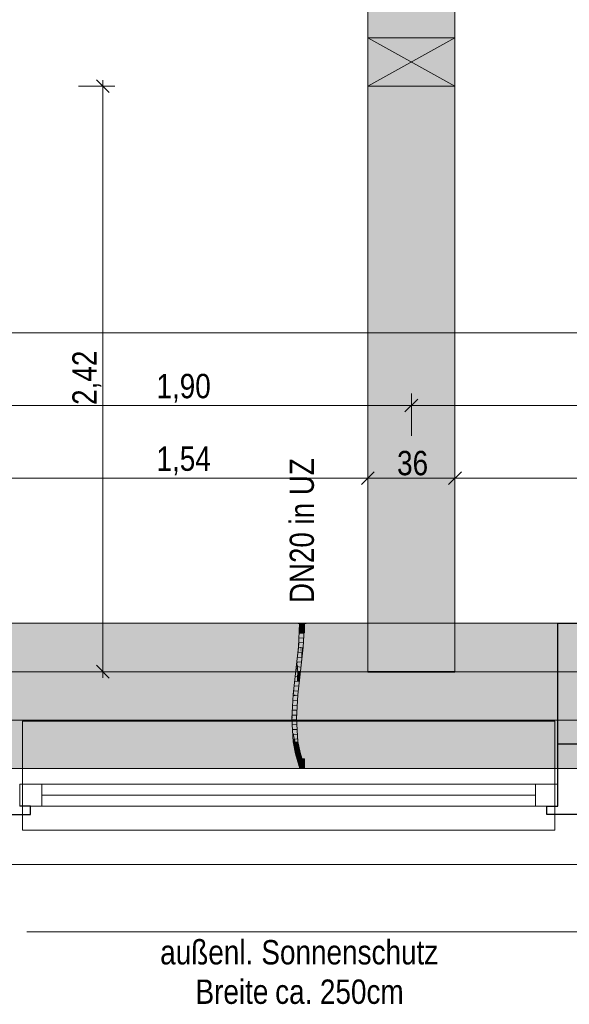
# Model space of a CAD drawing. Extents: x -720 to 300, y 62 to 1107.
# Tile 13 of 117: x -506 to -460, y 189 to 271. Entities that reach past the tile are written whole.
import ezdxf
from ezdxf.lldxf.tags import DXFTag

# ---------------------------------------------------------------- set-up
doc = ezdxf.new("R2010")
doc.units = 0
doc.layers.get('0').update_dxf_attribs({"lineweight": 35})
for name, color, linetype, lineweight, true_color in [('00_Beschriftung UZ', 3, 'Continuous', 13, 0x00ff00), ('30 -33 Aussenwände- 7 Fassade_ Elemente', 7, 'Continuous', 9, 0x00aacc), ('30 -34 Innenwände- 11 Durchbruch', 4, 'Continuous', 9, 0x00ffff), ('30 -35 Decken- 1 Konstruktion-Träger- Stahlbeton', 7, 'grob-A06G9FGE8I', 13, 0x33aa00), ('70 -72 Beschriftung- 1 Beschriftung allgemein', 7, 'Continuous', 9, 0xff6633), ('70 -76 Bemaßung- 2 Allgemein', 9, 'Continuous', 5, 0x808080), ('E_Leerrohr 20', 7, 'Continuous', 13, 0xcc0099), ('E_Leerrohr 20-Shading', 7, 'Continuous', 13, 0xcc0099)]:
    doc.layers.add(name, color=color, linetype=linetype, lineweight=lineweight, true_color=true_color)
doc.layers.add('70 -71 Achsen- 1 Gebäudeachsen', color=7, linetype='STRICHPUNKT2-A06G9FGD8I', lineweight=18)
doc.layers.add('Detailelementbeschriftung', color=7, linetype='Continuous', lineweight=9)
doc.layers.add('iwb_Schraffur_Unterzug', color=7, linetype='Continuous', lineweight=5, true_color=0xffffcc, plot=False)
doc.styles.get("Standard").update_dxf_attribs({"font": 'ARIALN.TTF'})
tags = doc.linetypes.add('grob-A06G9FGE8I', pattern=[14, 3, -8, 3]).pattern_tags.tags
tags[8:9] = [DXFTag(74, 4), DXFTag(75, 0), DXFTag(340, '0'), DXFTag(46, 0.0), DXFTag(50, 0.0), DXFTag(44, 0.0), DXFTag(45, 0.0)]
tags[6:7] = [DXFTag(74, 4), DXFTag(75, 0), DXFTag(340, '0'), DXFTag(46, 0.0), DXFTag(50, 0.0), DXFTag(44, 0.0), DXFTag(45, 0.0)]
tags[4:5] = [DXFTag(74, 4), DXFTag(75, 0), DXFTag(340, '0'), DXFTag(46, 0.0), DXFTag(50, 0.0), DXFTag(44, 0.0), DXFTag(45, 0.0)]
tags = doc.linetypes.add('STRICHPUNKT2', pattern=[12.7, 6.35, -3.175, 0, -3.175]).pattern_tags.tags
tags[10:11] = [DXFTag(74, 4), DXFTag(75, 0), DXFTag(340, '0'), DXFTag(46, 0.0), DXFTag(50, 0.0), DXFTag(44, 0.0), DXFTag(45, 0.0)]
tags[8:9] = [DXFTag(74, 4), DXFTag(75, 0), DXFTag(340, '0'), DXFTag(46, 0.0), DXFTag(50, 0.0), DXFTag(44, 0.0), DXFTag(45, 0.0)]
tags[6:7] = [DXFTag(74, 4), DXFTag(75, 0), DXFTag(340, '0'), DXFTag(46, 0.0), DXFTag(50, 0.0), DXFTag(44, 0.0), DXFTag(45, 0.0)]
tags[4:5] = [DXFTag(74, 4), DXFTag(75, 0), DXFTag(340, '0'), DXFTag(46, 0.0), DXFTag(50, 0.0), DXFTag(44, 0.0), DXFTag(45, 0.0)]
tags = doc.linetypes.add('STRICHPUNKT2-A06G9FGD8I', pattern=[12.7, 6.35, -3.175, 0, -3.175]).pattern_tags.tags
tags[10:11] = [DXFTag(74, 4), DXFTag(75, 0), DXFTag(340, '0'), DXFTag(46, 0.0), DXFTag(50, 0.0), DXFTag(44, 0.0), DXFTag(45, 0.0)]
tags[8:9] = [DXFTag(74, 4), DXFTag(75, 0), DXFTag(340, '0'), DXFTag(46, 0.0), DXFTag(50, 0.0), DXFTag(44, 0.0), DXFTag(45, 0.0)]
tags[6:7] = [DXFTag(74, 4), DXFTag(75, 0), DXFTag(340, '0'), DXFTag(46, 0.0), DXFTag(50, 0.0), DXFTag(44, 0.0), DXFTag(45, 0.0)]
tags[4:5] = [DXFTag(74, 4), DXFTag(75, 0), DXFTag(340, '0'), DXFTag(46, 0.0), DXFTag(50, 0.0), DXFTag(44, 0.0), DXFTag(45, 0.0)]

# ---------------------------------------------------------------- blocks, each defined once
blk = doc.blocks.new('Shading-A06G9FE78I', base_point=(-482.541, 216.193))
at = {"layer": 'E_Leerrohr 20-Shading', "color": 223, "true_color": 0xc57fb4}
for points in [[(-482.605, 219.033), (-482.546, 220.739), (-482.617, 218.894), (-482.639, 218.896)], [(-482.571, 219.431), (-482.546, 220.739), (-482.605, 219.033)], [(-482.546, 220.739), (-482.571, 219.431), (-482.482, 220.835), (-482.529, 219.907)], [(-482.546, 220.739), (-482.482, 220.835), (-482.541, 220.835)], [(-482.241, 218.863), (-482.141, 220.835), (-482.299, 218.868), (-482.282, 219.201)], [(-482.141, 220.835), (-482.199, 220.835), (-482.282, 219.201)], [(-482.571, 219.431), (-482.581, 218.891), (-482.529, 219.907)], [(-482.61, 218.894), (-482.605, 219.033), (-482.617, 218.894)], [(-482.61, 218.894), (-482.581, 218.891), (-482.605, 219.033), (-482.571, 219.431)], [(-483.116, 212.099), (-483.197, 212.988), (-483.157, 212.327)], [(-483.197, 212.988), (-483.068, 211.83), (-483.177, 212.988)], [(-483.197, 212.988), (-483.116, 212.099), (-483.068, 211.83), (-483.068, 211.829)], [(-483.068, 211.83), (-483.138, 212.988), (-483.177, 212.988)], [(-482.739, 211.075), (-482.805, 212.988), (-482.855, 212.988)], [(-482.739, 211.075), (-482.73, 211.89), (-482.805, 212.988), (-482.797, 212.988)], [(-483.079, 211.04), (-483.021, 211.046), (-483.157, 212.327), (-483.116, 212.099)], [(-483.116, 212.099), (-483.021, 211.046), (-483.068, 211.829)], [(-482.73, 211.89), (-482.739, 211.075), (-482.719, 211.077)], [(-482.681, 211.081), (-482.73, 211.89), (-482.719, 211.077)], [(-483.021, 211.046), (-483.079, 211.04), (-482.837, 210.077), (-482.894, 210.063)], [(-482.739, 211.075), (-482.562, 210.145), (-482.719, 211.077)], [(-482.562, 210.145), (-482.681, 211.081), (-482.719, 211.077)], [(-482.562, 210.145), (-482.558, 210.185), (-482.681, 211.081), (-482.671, 211.027)], [(-482.558, 210.185), (-482.541, 210.346), (-482.671, 211.027)], [(-482.553, 209.132), (-482.837, 210.077), (-482.671, 209.321), (-482.894, 210.063)], [(-482.558, 210.185), (-482.562, 210.145), (-482.553, 210.147)], [(-482.553, 210.147), (-482.562, 210.145), (-482.529, 210.036)], [(-482.552, 210.147), (-482.515, 210.156), (-482.558, 210.186), (-482.541, 210.346)], [(-482.553, 210.147), (-482.552, 210.147), (-482.558, 210.185), (-482.558, 210.186)], [(-482.529, 210.036), (-482.552, 210.147), (-482.553, 210.147)], [(-482.412, 209.663), (-482.515, 210.156), (-482.552, 210.147)], [(-482.529, 210.036), (-482.399, 209.603), (-482.552, 210.147), (-482.412, 209.663)], [(-482.505, 210.158), (-482.541, 210.346), (-482.515, 210.156)], [(-482.226, 209.231), (-482.505, 210.158), (-482.399, 209.603), (-482.515, 210.156)], [(-482.671, 209.321), (-482.609, 209.115), (-482.569, 209.128)], [(-482.553, 209.132), (-482.671, 209.321), (-482.569, 209.128)], [(-482.541, 209.099), (-482.553, 209.132), (-482.549, 209.097), (-482.569, 209.128)], [(-482.226, 209.231), (-482.399, 209.603), (-482.282, 209.214)], [(-482.22, 209.215), (-482.282, 209.214), (-482.271, 209.197)], [(-482.282, 209.214), (-482.275, 209.195), (-482.271, 209.197)], [(-482.569, 209.128), (-482.609, 209.115), (-482.549, 209.097), (-482.597, 209.079)], [(-482.488, 208.896), (-482.543, 208.89), (-482.488, 208.859), (-482.541, 208.859)], [(-482.488, 208.859), (-482.486, 208.859), (-482.488, 208.896), (-482.486, 208.897)], [(-482.486, 208.859), (-482.484, 208.859), (-482.486, 208.897), (-482.485, 208.897)], [(-482.482, 208.859), (-482.484, 208.897), (-482.484, 208.859), (-482.485, 208.897)], [(-482.141, 208.859), (-482.148, 208.934), (-482.199, 208.859), (-482.203, 208.928)], [(-482.141, 208.859), (-482.145, 208.934), (-482.148, 208.934)]]:
    blk.add_solid(points, dxfattribs=at)
at = {"layer": 'E_Leerrohr 20-Shading', "color": 231, "true_color": 0xe17fc9}
for points in [[(-482.44, 218.88), (-482.341, 220.835), (-482.529, 219.907), (-482.482, 220.835)], [(-482.341, 220.835), (-482.44, 218.88), (-482.37, 218.874)], [(-482.37, 218.874), (-482.299, 218.868), (-482.341, 220.835), (-482.282, 219.201)], [(-482.282, 219.201), (-482.199, 220.835), (-482.341, 220.835)], [(-482.529, 219.907), (-482.581, 218.891), (-482.493, 218.884)], [(-482.44, 218.88), (-482.529, 219.907), (-482.493, 218.884)], [(-482.712, 217.718), (-482.493, 218.884), (-482.581, 218.891)], [(-482.712, 217.718), (-482.66, 216.911), (-482.493, 218.884), (-482.471, 218.605)], [(-482.471, 218.605), (-482.66, 216.911), (-482.476, 218.433), (-482.601, 216.905)], [(-482.601, 216.905), (-482.527, 216.896), (-482.476, 218.433)], [(-482.476, 218.432), (-482.527, 216.896), (-482.44, 218.88), (-482.52, 216.895)], [(-482.52, 216.895), (-482.399, 217.971), (-482.44, 218.88), (-482.37, 218.874)], [(-482.471, 218.605), (-482.44, 218.88), (-482.493, 218.884)], [(-482.471, 218.605), (-482.476, 218.432), (-482.44, 218.88)], [(-482.399, 217.971), (-482.299, 218.868), (-482.37, 218.874)], [(-482.712, 217.718), (-482.801, 216.927), (-482.734, 216.92)], [(-482.66, 216.911), (-482.712, 217.718), (-482.734, 216.92)], [(-482.885, 214.943), (-482.801, 216.927), (-483.025, 214.955)], [(-482.801, 216.927), (-482.885, 214.943), (-482.734, 216.92), (-482.742, 216.604)], [(-482.885, 214.943), (-482.758, 216.057), (-482.742, 216.604)], [(-482.758, 216.057), (-482.66, 216.911), (-482.734, 216.92)], [(-482.758, 216.057), (-482.527, 216.896), (-482.66, 216.911)], [(-482.758, 216.057), (-482.616, 216.052), (-482.527, 216.896), (-482.529, 216.81)], [(-482.529, 216.81), (-482.52, 216.895), (-482.527, 216.896)], [(-482.885, 214.943), (-482.883, 214.943), (-482.758, 216.057), (-482.757, 216.057)], [(-482.757, 216.057), (-482.883, 214.943), (-482.709, 216.055), (-482.777, 214.934)], [(-482.777, 214.934), (-482.744, 214.931), (-482.709, 216.055), (-482.616, 216.052)], [(-483.121, 212.988), (-483.03, 214.879), (-483.13, 213.129)], [(-483.121, 212.988), (-482.997, 212.988), (-483.03, 214.879), (-482.889, 214.867)], [(-482.889, 214.867), (-482.885, 214.943), (-483.03, 214.879), (-483.025, 214.955)], [(-482.997, 212.988), (-482.878, 212.988), (-482.889, 214.867), (-482.861, 213.307)], [(-482.889, 214.867), (-482.861, 213.307), (-482.883, 214.943), (-482.777, 214.934)], [(-482.883, 214.943), (-482.885, 214.943), (-482.889, 214.867)], [(-482.861, 213.307), (-482.855, 212.988), (-482.777, 214.934), (-482.744, 214.931)], [(-482.878, 212.988), (-482.855, 212.988), (-482.861, 213.307)], [(-483.138, 212.988), (-483.121, 212.988), (-483.13, 213.129)], [(-483.068, 211.83), (-482.88, 211.06), (-483.138, 212.988), (-483.121, 212.988)], [(-482.88, 211.06), (-482.997, 212.988), (-483.121, 212.988)], [(-482.855, 212.988), (-482.997, 212.988), (-482.739, 211.075), (-482.88, 211.06)], [(-483.068, 211.83), (-483.021, 211.046), (-482.93, 211.055)], [(-482.88, 211.06), (-483.068, 211.83), (-482.93, 211.055)], [(-482.699, 210.111), (-482.93, 211.055), (-482.837, 210.077), (-483.021, 211.046)], [(-482.699, 210.111), (-482.88, 211.06), (-482.93, 211.055)], [(-482.739, 211.075), (-482.88, 211.06), (-482.562, 210.145), (-482.699, 210.111)], [(-482.471, 209.35), (-482.699, 210.111), (-482.553, 209.132), (-482.837, 210.077)], [(-482.529, 210.036), (-482.562, 210.145), (-482.471, 209.35), (-482.699, 210.111)], [(-482.414, 209.266), (-482.399, 209.603), (-482.515, 209.864), (-482.529, 210.036)], [(-482.471, 209.35), (-482.553, 209.132), (-482.511, 209.145)], [(-482.511, 209.145), (-482.553, 209.132), (-482.52, 209.107), (-482.541, 209.099)], [(-482.399, 209.122), (-482.408, 209.147), (-482.527, 209.077), (-482.52, 209.107)], [(-482.408, 209.147), (-482.418, 209.173), (-482.52, 209.107), (-482.511, 209.145)], [(-482.471, 209.35), (-482.418, 209.173), (-482.515, 209.864), (-482.414, 209.266)], [(-482.418, 209.173), (-482.471, 209.35), (-482.511, 209.145)], [(-482.414, 209.266), (-482.418, 209.173), (-482.399, 209.179)], [(-482.364, 209.19), (-482.418, 209.173), (-482.361, 209.164), (-482.408, 209.147)], [(-482.364, 209.19), (-482.399, 209.603), (-482.399, 209.179), (-482.414, 209.266)], [(-482.361, 209.164), (-482.408, 209.147), (-482.359, 209.136), (-482.399, 209.122)], [(-482.282, 209.214), (-482.399, 209.603), (-482.364, 209.19)], [(-482.359, 209.136), (-482.399, 209.122), (-482.353, 209.079), (-482.381, 209.07)], [(-482.361, 209.164), (-482.282, 209.214), (-482.364, 209.19)], [(-482.359, 209.136), (-482.295, 209.158), (-482.361, 209.164), (-482.288, 209.191)], [(-482.353, 209.079), (-482.31, 209.093), (-482.359, 209.136), (-482.295, 209.158)], [(-482.31, 209.093), (-482.247, 209.113), (-482.295, 209.158), (-482.266, 209.168)], [(-482.295, 209.158), (-482.266, 209.168), (-482.288, 209.191), (-482.275, 209.195)], [(-482.288, 209.191), (-482.275, 209.195), (-482.282, 209.214)], [(-482.52, 209.107), (-482.541, 209.099), (-482.527, 209.077), (-482.533, 209.075)], [(-482.527, 209.077), (-482.533, 209.075), (-482.529, 209.066)], [(-482.381, 209.07), (-482.399, 209.122), (-482.529, 209.066), (-482.527, 209.077)], [(-482.381, 209.07), (-482.529, 209.066), (-482.516, 209.026)], [(-482.381, 209.07), (-482.516, 209.026), (-482.365, 209.018), (-482.502, 208.98)], [(-482.487, 208.984), (-482.502, 208.98), (-482.486, 208.938), (-482.491, 208.937)], [(-482.487, 208.913), (-482.485, 208.913), (-482.491, 208.937), (-482.486, 208.938)], [(-482.352, 208.965), (-482.365, 209.018), (-482.486, 208.938), (-482.487, 208.984)], [(-482.485, 208.913), (-482.487, 208.913), (-482.485, 208.897)], [(-482.485, 208.913), (-482.349, 208.944), (-482.486, 208.938), (-482.352, 208.965)], [(-482.484, 208.897), (-482.344, 208.912), (-482.485, 208.913), (-482.349, 208.944)], [(-482.484, 208.897), (-482.485, 208.913), (-482.485, 208.897)], [(-482.344, 208.912), (-482.484, 208.897), (-482.341, 208.859), (-482.482, 208.859)], [(-482.348, 209.022), (-482.353, 209.079), (-482.364, 209.018), (-482.381, 209.07)], [(-482.381, 209.07), (-482.381, 209.07), (-482.364, 209.018), (-482.365, 209.018)], [(-482.348, 209.022), (-482.365, 209.018), (-482.344, 208.967), (-482.352, 208.965)], [(-482.348, 209.022), (-482.322, 209.029), (-482.353, 209.079), (-482.31, 209.093)], [(-482.344, 208.967), (-482.352, 208.965), (-482.342, 208.912), (-482.344, 208.912)], [(-482.344, 208.967), (-482.332, 208.969), (-482.348, 209.022), (-482.322, 209.029)], [(-482.342, 208.912), (-482.339, 208.913), (-482.344, 208.967), (-482.332, 208.969)], [(-482.342, 208.912), (-482.344, 208.912), (-482.341, 208.859)], [(-482.341, 208.859), (-482.339, 208.913), (-482.342, 208.912)], [(-482.341, 208.859), (-482.199, 208.859), (-482.339, 208.913), (-482.203, 208.928)], [(-482.339, 208.913), (-482.203, 208.928), (-482.332, 208.969), (-482.214, 208.993)], [(-482.332, 208.969), (-482.214, 208.993), (-482.322, 209.029), (-482.229, 209.055)], [(-482.322, 209.029), (-482.229, 209.055), (-482.31, 209.093), (-482.247, 209.113)]]:
    blk.add_solid(points, dxfattribs=at)
at = {"layer": 'E_Leerrohr 20-Shading', "color": 223, "true_color": 0xc67fb4}
for points in [[(-482.671, 218.615), (-482.79, 217.55), (-482.801, 216.927), (-482.843, 216.932)], [(-482.656, 218.692), (-482.801, 216.927), (-482.61, 218.894), (-482.712, 217.718)], [(-482.671, 218.615), (-482.801, 216.927), (-482.656, 218.692)], [(-482.678, 218.114), (-482.712, 217.718), (-482.581, 218.891)], [(-482.61, 218.894), (-482.678, 218.114), (-482.581, 218.891)], [(-482.656, 218.692), (-482.639, 218.896), (-482.671, 218.615)], [(-482.639, 218.896), (-482.656, 218.692), (-482.617, 218.894)], [(-482.656, 218.692), (-482.61, 218.894), (-482.617, 218.894)], [(-482.399, 217.971), (-482.443, 217.211), (-482.241, 218.863), (-482.37, 217.706)], [(-482.399, 217.971), (-482.241, 218.863), (-482.299, 218.868)], [(-482.79, 217.55), (-482.859, 216.934), (-482.843, 216.932)], [(-482.478, 216.971), (-482.399, 217.971), (-482.49, 216.892), (-482.52, 216.895)], [(-482.443, 217.211), (-482.399, 217.971), (-482.478, 216.971)], [(-482.443, 217.211), (-482.461, 216.889), (-482.37, 217.706)], [(-483.025, 214.955), (-482.801, 216.927), (-483.026, 214.955)], [(-482.859, 216.934), (-482.988, 215.409), (-482.99, 215.276), (-482.992, 215.256)], [(-482.859, 216.934), (-482.99, 215.276), (-482.843, 216.932)], [(-482.99, 215.276), (-482.801, 216.927), (-482.843, 216.932)], [(-482.988, 215.409), (-482.859, 216.934), (-482.974, 215.92)], [(-482.485, 216.891), (-482.671, 215.053), (-482.541, 216.193)], [(-482.485, 216.891), (-482.558, 216.436), (-482.671, 215.053), (-482.586, 216.105)], [(-482.616, 216.052), (-482.561, 216.419), (-482.529, 216.81)], [(-482.561, 216.419), (-482.558, 216.436), (-482.529, 216.81), (-482.52, 216.895)], [(-482.52, 216.895), (-482.558, 216.436), (-482.49, 216.892)], [(-482.558, 216.436), (-482.485, 216.891), (-482.49, 216.892)], [(-482.541, 216.193), (-482.461, 216.889), (-482.485, 216.891)], [(-482.485, 216.891), (-482.478, 216.971), (-482.49, 216.892)], [(-482.485, 216.891), (-482.461, 216.889), (-482.478, 216.971), (-482.443, 217.211)], [(-483.084, 214.96), (-483.026, 214.955), (-482.974, 215.92), (-482.988, 215.409)], [(-482.696, 214.927), (-482.586, 216.105), (-482.744, 214.931), (-482.599, 216.083)], [(-482.586, 216.105), (-482.696, 214.927), (-482.671, 215.096)], [(-482.663, 215.148), (-482.586, 216.105), (-482.671, 215.096)], [(-482.561, 216.419), (-482.616, 216.052), (-482.569, 216.32), (-482.599, 216.083)], [(-482.599, 216.083), (-482.586, 216.105), (-482.569, 216.32)], [(-482.586, 216.105), (-482.558, 216.436), (-482.561, 216.419)], [(-483.026, 214.955), (-483.11, 214.062), (-483.03, 214.879), (-483.13, 213.129)], [(-483.084, 214.96), (-483.095, 214.765), (-483.026, 214.955), (-483.11, 214.062)], [(-483.03, 214.879), (-483.025, 214.955), (-483.026, 214.955)], [(-482.988, 215.409), (-483.026, 214.955), (-482.992, 215.256)], [(-482.855, 212.988), (-482.696, 214.927), (-482.744, 214.931)], [(-482.855, 212.988), (-482.787, 213.149), (-482.696, 214.927), (-482.685, 214.926)], [(-482.696, 214.927), (-482.685, 214.926), (-482.671, 215.096)], [(-482.671, 215.053), (-482.663, 215.148), (-482.685, 214.926), (-482.671, 215.096)], [(-483.11, 214.062), (-483.095, 214.765), (-483.158, 213.55), (-483.162, 213.602)], [(-483.13, 213.129), (-483.11, 214.062), (-483.13, 213.126), (-483.158, 213.55)], [(-483.175, 213.371), (-483.197, 212.988), (-483.177, 212.988)], [(-483.138, 212.988), (-483.175, 213.371), (-483.177, 212.988)], [(-483.162, 213.602), (-483.175, 213.371), (-483.158, 213.55)], [(-483.158, 213.55), (-483.175, 213.371), (-483.13, 213.126), (-483.138, 212.988)], [(-482.787, 213.149), (-482.855, 212.988), (-482.805, 212.988)], [(-482.797, 212.988), (-482.787, 213.149), (-482.805, 212.988)], [(-482.271, 209.197), (-482.275, 209.195), (-482.255, 209.172), (-482.266, 209.168)], [(-482.21, 209.188), (-482.22, 209.215), (-482.255, 209.172), (-482.271, 209.197)], [(-482.255, 209.172), (-482.266, 209.168), (-482.224, 209.121), (-482.247, 209.113)], [(-482.191, 209.132), (-482.21, 209.188), (-482.224, 209.121), (-482.255, 209.172)], [(-482.549, 209.097), (-482.597, 209.079), (-482.535, 209.074), (-482.588, 209.055)], [(-482.516, 209.026), (-482.529, 209.066), (-482.588, 209.055), (-482.535, 209.074)], [(-482.516, 209.026), (-482.588, 209.055), (-482.571, 209.008)], [(-482.516, 209.026), (-482.571, 209.008), (-482.502, 208.98), (-482.558, 208.965)], [(-482.502, 208.98), (-482.558, 208.965), (-482.493, 208.937), (-482.548, 208.925)], [(-482.533, 209.075), (-482.541, 209.099), (-482.535, 209.074), (-482.549, 209.097)], [(-482.489, 208.91), (-482.493, 208.937), (-482.544, 208.897), (-482.548, 208.925)], [(-482.488, 208.896), (-482.489, 208.91), (-482.543, 208.89), (-482.544, 208.897)], [(-482.529, 209.066), (-482.533, 209.075), (-482.535, 209.074)], [(-482.502, 208.98), (-482.516, 209.026), (-482.502, 208.98), (-482.516, 209.026)], [(-482.491, 208.937), (-482.502, 208.98), (-482.493, 208.937), (-482.502, 208.98)], [(-482.488, 208.896), (-482.486, 208.897), (-482.493, 208.937), (-482.492, 208.937)], [(-482.492, 208.937), (-482.486, 208.897), (-482.491, 208.937), (-482.485, 208.897)], [(-482.485, 208.897), (-482.484, 208.897), (-482.491, 208.937)], [(-482.224, 209.121), (-482.247, 209.113), (-482.193, 209.065), (-482.229, 209.055)], [(-482.193, 209.065), (-482.229, 209.055), (-482.167, 209.003), (-482.214, 208.993)], [(-482.172, 209.071), (-482.191, 209.132), (-482.193, 209.065), (-482.224, 209.121)], [(-482.167, 209.003), (-482.214, 208.993), (-482.148, 208.934), (-482.203, 208.928)], [(-482.156, 209.005), (-482.172, 209.071), (-482.167, 209.003), (-482.193, 209.065)], [(-482.154, 208.991), (-482.156, 209.005), (-482.163, 208.989), (-482.167, 209.003)], [(-482.148, 208.934), (-482.145, 208.934), (-482.163, 208.989), (-482.154, 208.991)]]:
    blk.add_solid(points, dxfattribs=at)
blk = doc.blocks.new('Shading-A06G9FE98I', base_point=(-482.341, 220.047))
at = {"layer": 'E_Leerrohr 20-Shading', "color": 213, "true_color": 0xd67fc0}
for points in [[(-482.671, 220.847), (-482.671, 220.835), (-482.636, 220.847), (-482.636, 220.835)], [(-482.636, 220.835), (-482.341, 220.835), (-482.636, 220.847), (-482.341, 220.847)], [(-482.541, 220.047), (-482.341, 220.047), (-482.541, 220.835), (-482.341, 220.835)], [(-482.341, 220.847), (-482.341, 220.835), (-482.276, 220.847), (-482.276, 220.835)], [(-482.341, 220.047), (-482.141, 220.047), (-482.341, 220.835), (-482.141, 220.835)], [(-482.276, 220.835), (-482.011, 220.835), (-482.276, 220.847), (-482.011, 220.847)]]:
    blk.add_solid(points, dxfattribs=at)
blk = doc.blocks.new('Shading-A06G9FEB8I', base_point=(-482.141, 209.647))
at = {"layer": 'E_Leerrohr 20-Shading', "color": 213, "true_color": 0xd67fc0}
for points in [[(-482.341, 209.647), (-482.541, 209.647), (-482.341, 208.859), (-482.541, 208.859)], [(-482.141, 209.647), (-482.341, 209.647), (-482.141, 208.859), (-482.341, 208.859)], [(-482.433, 208.859), (-482.671, 208.859), (-482.433, 208.847), (-482.671, 208.847)], [(-482.341, 208.847), (-482.341, 208.859), (-482.433, 208.847), (-482.433, 208.859)], [(-482.276, 208.859), (-482.341, 208.859), (-482.276, 208.847), (-482.341, 208.847)], [(-482.011, 208.847), (-482.011, 208.859), (-482.276, 208.847), (-482.276, 208.859)]]:
    blk.add_solid(points, dxfattribs=at)
blk = doc.blocks.new('Referenz-A06G9FGF8I')
at = {"layer": '00_Beschriftung UZ', "color": 0, "linetype": 'Continuous', "lineweight": 5, "ltscale": 0.13}
blk.add_line((-0.806, 220.847), (-682.312, 220.847), dxfattribs=at)
at = {"layer": '30 -33 Aussenwände- 7 Fassade_ Elemente', "color": 0, "linetype": 'Continuous', "ltscale": 0.13}
for p, q in [((-458.806, 220.847), (-601.806, 220.847)), ((-505.673, 207.547), (-461.206, 207.547)), ((-505.673, 205.747), (-505.673, 207.547)), ((-461.206, 207.547), (-461.206, 205.747)), ((-461.206, 205.747), (-505.673, 205.747)), ((-604.906, 200.907), (-455.706, 200.907))]:
    blk.add_line(p, q, dxfattribs=at)
at = {"layer": '30 -33 Aussenwände- 7 Fassade_ Elemente', "color": 0, "linetype": 'Continuous', "lineweight": -2, "ltscale": 0.25}
for p, q in [((-461.206, 210.847), (-461.206, 220.847)), ((-461.206, 220.847), (-458.806, 220.847)), ((-461.206, 205.747), (-461.206, 210.847)), ((-458.806, 210.847), (-461.206, 210.847)), ((-504.773, 205.747), (-505.673, 205.747)), ((-504.773, 205.047), (-504.773, 205.747)), ((-462.106, 205.047), (-462.106, 205.747)), ((-462.106, 205.747), (-461.206, 205.747)), ((-508.973, 205.047), (-504.773, 205.047)), ((-458.806, 205.047), (-462.106, 205.047))]:
    blk.add_line(p, q, dxfattribs=at)
at = {"layer": '30 -33 Aussenwände- 7 Fassade_ Elemente', "color": 0}
for p, q in [((-461.439, 212.747), (-505.439, 212.747)), ((-505.439, 212.747), (-505.439, 207.547)), ((-461.439, 207.547), (-461.439, 212.747)), ((-503.839, 207.547), (-505.439, 207.547)), ((-505.439, 207.547), (-505.439, 205.747)), ((-503.839, 207.547), (-463.039, 207.547)), ((-503.839, 205.747), (-503.839, 207.547)), ((-463.039, 207.547), (-463.039, 205.747)), ((-463.039, 207.547), (-461.439, 207.547)), ((-461.439, 207.547), (-461.439, 205.747)), ((-503.839, 206.647), (-463.039, 206.647)), ((-505.439, 203.747), (-505.439, 205.747)), ((-505.439, 205.747), (-503.839, 205.747)), ((-463.039, 205.747), (-503.839, 205.747)), ((-461.439, 205.747), (-463.039, 205.747)), ((-461.439, 205.747), (-461.439, 203.747)), ((-461.439, 203.747), (-505.439, 203.747))]:
    blk.add_line(p, q, dxfattribs=at)
at = {"layer": '30 -33 Aussenwände- 7 Fassade_ Elemente', "color": 0, "linetype": 'Continuous', "lineweight": 18, "ltscale": 0.18}
for p, q in [((-505.673, 205.747), (-505.673, 207.547)), ((-505.673, 207.547), (-503.839, 207.547)), ((-503.839, 207.547), (-503.839, 205.747)), ((-463.039, 207.547), (-461.206, 207.547)), ((-463.039, 205.747), (-463.039, 207.547)), ((-461.206, 207.547), (-461.206, 205.747)), ((-463.039, 206.647), (-503.839, 206.647)), ((-503.839, 205.747), (-505.673, 205.747)), ((-461.206, 205.747), (-463.039, 205.747))]:
    blk.add_line(p, q, dxfattribs=at)
at = {"layer": '30 -34 Innenwände- 11 Durchbruch', "color": 0, "linetype": 'Continuous', "ltscale": 0.13}
for p, q in [((-476.906, 269.247), (-469.706, 269.247)), ((-469.706, 269.247), (-476.906, 265.247)), ((-469.706, 265.247), (-476.906, 269.247)), ((-476.906, 265.247), (-476.906, 269.247)), ((-476.906, 269.247), (-469.706, 265.247)), ((-469.706, 269.247), (-476.906, 265.247)), ((-469.706, 265.247), (-469.706, 269.247)), ((-476.906, 265.247), (-469.706, 265.247))]:
    blk.add_line(p, q, dxfattribs=at)
at = {"layer": '30 -34 Innenwände- 11 Durchbruch', "color": 0, "lineweight": 0}
for points in [[(-473.306, 267.247), (-476.906, 269.247), (-473.306, 269.247)], [(-473.306, 267.247), (-473.306, 269.247), (-469.706, 269.247)], [(-473.306, 265.247), (-476.906, 265.247), (-473.306, 267.247)], [(-473.306, 265.247), (-473.306, 267.247), (-469.706, 265.247)]]:
    blk.add_solid(points, dxfattribs=at)
at = {"layer": '30 -35 Decken- 1 Konstruktion-Träger- Stahlbeton', "color": 0}
for p, q in [((-476.906, 216.847), (-476.906, 763.847)), ((-469.706, 216.847), (-469.706, 763.847)), ((5.694, 216.847), (-682.312, 216.847)), ((5.694, 208.847), (-682.312, 208.847))]:
    blk.add_line(p, q, dxfattribs=at)
at = {"layer": '30 -35 Decken- 1 Konstruktion-Träger- Stahlbeton', "color": 0, "linetype": 'Continuous', "lineweight": 35, "ltscale": 0.35}
blk.add_line((-476.906, 216.847), (-469.706, 216.847), dxfattribs=at)
at = {"layer": '70 -71 Achsen- 1 Gebäudeachsen', "color": 0, "linetype": 'STRICHPUNKT2-A06G9FGD8I', "ltscale": 0.18}
blk.add_line((-682.312, 212.847), (77.244, 212.847), dxfattribs=at)
at = {"layer": '70 -72 Beschriftung- 1 Beschriftung allgemein', "color": 0, "linetype": 'Continuous', "ltscale": 0.13}
blk.add_line((-458.088, 195.349), (-505.088, 195.349), dxfattribs=at)
at = {"layer": '70 -76 Bemaßung- 2 Allgemein', "color": 0, "linetype": 'Continuous', "ltscale": 0.13}
for p, q in [((-499.335, 265.777), (-498.274, 264.716)), ((-498.805, 265.747), (-498.805, 264.186)), ((-500.805, 265.247), (-497.805, 265.247)), ((-498.805, 217.907), (-498.805, 264.186)), ((-1.866, 244.847), (-682.312, 244.847)), ((-473.306, 236.347), (-473.306, 239.847)), ((-473.306, 236.347), (-473.306, 239.847)), ((-474.366, 238.847), (-510.246, 238.847)), ((-472.306, 238.847), (-474.366, 238.847)), ((-474.306, 238.847), (-472.246, 238.847)), ((-436.366, 238.847), (-472.246, 238.847)), ((-476.906, 230.347), (-476.906, 233.847)), ((-476.906, 230.347), (-476.906, 233.847)), ((-469.706, 230.347), (-469.706, 233.847)), ((-469.706, 230.347), (-469.706, 233.847)), ((-477.966, 232.847), (-506.646, 232.847)), ((-475.906, 232.847), (-477.966, 232.847)), ((-477.906, 232.847), (-475.846, 232.847)), ((-470.766, 232.847), (-475.846, 232.847)), ((-468.706, 232.847), (-470.766, 232.847)), ((-470.706, 232.847), (-468.646, 232.847)), ((-439.966, 232.847), (-468.646, 232.847)), ((-498.274, 216.316), (-499.335, 217.377)), ((-498.805, 216.347), (-498.805, 217.907)), ((-495.805, 216.847), (-497.805, 216.847))]:
    blk.add_line(p, q, dxfattribs=at)
at = {"layer": '70 -76 Bemaßung- 2 Allgemein', "color": 0, "linetype": 'Continuous', "lineweight": 20, "ltscale": 0.2}
for p, q in [((-473.837, 238.316), (-472.775, 239.377)), ((-472.775, 239.377), (-473.837, 238.316)), ((-477.437, 232.316), (-476.375, 233.377)), ((-476.375, 233.377), (-477.437, 232.316)), ((-469.175, 233.377), (-470.237, 232.316)), ((-470.237, 232.316), (-469.175, 233.377))]:
    blk.add_line(p, q, dxfattribs=at)
at = {"layer": '70 -72 Beschriftung- 1 Beschriftung allgemein', "color": 0, "linetype": 'Continuous', "ltscale": 0.13, "char_height": 2.01377, "attachment_point": 1}
for s, insert in [('{\\fArial Narrow;außenl.}', (-494.064, 194.671)), ('{\\fArial Narrow;Sonnenschutz}', (-485.704, 194.671)), ('{\\fArial Narrow;Breite}', (-491.146, 191.409)), ('{\\fArial Narrow;250cm}', (-480.865, 191.409)), ('{\\fArial Narrow;ca.}', (-484.56, 191.409))]:
    blk.add_mtext(s, dxfattribs=dict(at, insert=insert))
at = {"layer": '70 -76 Bemaßung- 2 Allgemein', "color": 0, "linetype": 'Continuous', "ltscale": 0.13, "insert": (-501.32, 238.894), "char_height": 2.01377, "attachment_point": 1, "rotation": 90}
blk.add_mtext('{\\fArial Narrow;2,42}', dxfattribs=at)
at = {"layer": '70 -76 Bemaßung- 2 Allgemein', "color": 0, "linetype": 'Continuous', "ltscale": 0.13, "char_height": 2.01377, "attachment_point": 1}
for s, insert in [('{\\fArial Narrow;1,90}', (-494.374, 241.462)), ('{\\fArial Narrow;1,54}', (-494.37, 235.462)), ('{\\fArial Narrow;36}', (-474.488, 235.098))]:
    blk.add_mtext(s, dxfattribs=dict(at, insert=insert))
blk = doc.blocks.new('Referenz-A06G9FGH8I')
at = {"layer": 'iwb_Schraffur_Unterzug', "linetype": 'Continuous', "ltscale": 0.13}
blk.add_hatch(color=256, dxfattribs=at).paths.add_polyline_path([(-472.906, 216.847), (-476.906, 216.847), (-476.906, 763.847), (-469.706, 763.847), (-469.706, 216.847)])
for points in [[(-682.312, 220.847), (-2.306, 220.847), (-682.312, 218.594)], [(-682.312, 218.594), (-2.306, 220.847), (-2.306, 208.847)], [(-682.312, 218.594), (-2.306, 208.847), (-682.312, 213.352)], [(-682.312, 213.352), (-2.306, 208.847), (-682.312, 208.847)]]:
    blk.add_solid(points, dxfattribs=at)
blk = doc.blocks.new('Enddeckel-A06G9FJV8I')
at = {"color": 0, "linetype": 'ByBlock', "lineweight": -2, "ltscale": 0.13}
for p, q in [((-482.541, 209.647), (-482.541, 208.859)), ((-482.424, 209.647), (-482.541, 209.647)), ((-482.258, 209.647), (-482.424, 209.647)), ((-482.141, 209.647), (-482.258, 209.647)), ((-482.141, 208.859), (-482.141, 209.647)), ((-482.671, 208.859), (-482.671, 208.847)), ((-482.478, 208.859), (-482.671, 208.859)), ((-482.478, 208.847), (-482.671, 208.847)), ((-482.424, 208.859), (-482.541, 208.859)), ((-482.204, 208.859), (-482.478, 208.859)), ((-482.204, 208.847), (-482.478, 208.847)), ((-482.258, 208.859), (-482.424, 208.859)), ((-482.141, 208.859), (-482.258, 208.859)), ((-482.011, 208.859), (-482.204, 208.859)), ((-482.011, 208.847), (-482.204, 208.847)), ((-482.011, 208.847), (-482.011, 208.859))]:
    blk.add_line(p, q, dxfattribs=at)
at = {"color": 0, "linetype": 'STRICHPUNKT2', "lineweight": 5, "ltscale": 0.13}
blk.add_line((-482.341, 208.859), (-482.341, 209.647), dxfattribs=at)
blk = doc.blocks.new('Enddeckel-A06G9FJX8I')
at = {"color": 0, "linetype": 'ByBlock', "lineweight": -2, "ltscale": 0.13}
for p, q in [((-482.671, 220.847), (-482.671, 220.835)), ((-482.671, 220.847), (-482.478, 220.847)), ((-482.671, 220.835), (-482.478, 220.835)), ((-482.541, 220.835), (-482.541, 220.047)), ((-482.541, 220.835), (-482.424, 220.835)), ((-482.478, 220.847), (-482.204, 220.847)), ((-482.478, 220.835), (-482.204, 220.835)), ((-482.424, 220.835), (-482.258, 220.835)), ((-482.258, 220.835), (-482.141, 220.835)), ((-482.204, 220.847), (-482.011, 220.847)), ((-482.204, 220.835), (-482.011, 220.835)), ((-482.141, 220.047), (-482.141, 220.835)), ((-482.011, 220.835), (-482.011, 220.847)), ((-482.541, 220.047), (-482.424, 220.047)), ((-482.424, 220.047), (-482.258, 220.047)), ((-482.258, 220.047), (-482.141, 220.047))]:
    blk.add_line(p, q, dxfattribs=at)
at = {"color": 0, "linetype": 'STRICHPUNKT2', "lineweight": 5, "ltscale": 0.13}
blk.add_line((-482.341, 220.835), (-482.341, 220.047), dxfattribs=at)
blk = doc.blocks.new('Einzeiliger Text-A06G9FJZ8I')
at = {"color": 0, "lineweight": -2, "insert": (-483.36, 222.523), "char_height": 2, "attachment_point": 1, "rotation": 90}
blk.add_mtext('{\\fArial Narrow;DN20 in UZ}', dxfattribs=at)
blk = doc.blocks.new('Flexrohr-A06G9FK18I')
at = {"color": 0, "linetype": 'ByBlock', "lineweight": -2, "ltscale": 0.13}
for p, q in [((-482.541, 220.835), (-482.639, 218.896)), ((-482.541, 220.835), (-482.141, 220.835)), ((-482.141, 220.835), (-482.241, 218.863)), ((-482.569, 220.042), (-482.193, 220.029)), ((-482.549, 220.438), (-482.173, 220.432)), ((-482.61, 219.249), (-482.234, 219.224)), ((-482.589, 219.645), (-482.214, 219.627)), ((-482.639, 218.896), (-482.859, 216.934)), ((-482.677, 218.456), (-482.302, 218.423)), ((-482.632, 218.853), (-482.257, 218.822)), ((-482.241, 218.863), (-482.461, 216.889)), ((-482.765, 217.664), (-482.391, 217.626)), ((-482.721, 218.06), (-482.347, 218.025)), ((-482.859, 216.934), (-483.084, 214.96)), ((-482.899, 216.472), (-482.526, 216.432)), ((-482.854, 216.871), (-482.48, 216.829)), ((-482.81, 217.267), (-482.436, 217.227)), ((-482.461, 216.889), (-482.685, 214.926)), ((-482.99, 215.675), (-482.616, 215.64)), ((-482.945, 216.074), (-482.571, 216.036)), ((-483.084, 214.96), (-483.197, 212.988)), ((-483.077, 214.878), (-482.702, 214.847)), ((-483.036, 215.277), (-482.661, 215.243)), ((-482.685, 214.926), (-482.797, 212.988)), ((-483.123, 214.072), (-482.747, 214.055)), ((-483.1, 214.475), (-482.725, 214.451)), ((-483.169, 213.267), (-482.793, 213.263)), ((-483.146, 213.67), (-482.77, 213.659)), ((-483.197, 212.988), (-483.079, 211.04)), ((-483.177, 212.864), (-482.801, 212.867)), ((-483.153, 212.461), (-482.777, 212.472)), ((-482.797, 212.988), (-482.681, 211.081)), ((-483.129, 212.058), (-482.753, 212.076)), ((-483.104, 211.654), (-482.729, 211.681)), ((-483.08, 211.251), (-482.705, 211.286)), ((-483.079, 211.04), (-482.894, 210.063)), ((-483.031, 210.848), (-482.658, 210.897)), ((-482.681, 211.081), (-482.505, 210.159)), ((-482.954, 210.444), (-482.585, 210.514)), ((-482.894, 210.063), (-482.609, 209.115)), ((-482.875, 210.042), (-482.51, 210.132)), ((-482.505, 210.159), (-482.226, 209.231)), ((-482.759, 209.655), (-482.396, 209.753)), ((-482.643, 209.268), (-482.282, 209.374)), ((-482.226, 209.231), (-482.22, 209.215)), ((-482.22, 209.215), (-482.21, 209.188)), ((-482.21, 209.188), (-482.191, 209.132)), ((-482.609, 209.115), (-482.597, 209.079)), ((-482.597, 209.079), (-482.588, 209.055)), ((-482.588, 209.055), (-482.571, 209.008)), ((-482.571, 209.008), (-482.558, 208.965)), ((-482.558, 208.965), (-482.548, 208.925)), ((-482.548, 208.925), (-482.543, 208.89)), ((-482.543, 208.89), (-482.541, 208.859)), ((-482.541, 208.859), (-482.141, 208.859)), ((-482.534, 208.909), (-482.162, 208.966)), ((-482.191, 209.132), (-482.172, 209.071)), ((-482.172, 209.071), (-482.156, 209.005)), ((-482.156, 209.005), (-482.145, 208.934)), ((-482.145, 208.934), (-482.141, 208.859))]:
    blk.add_line(p, q, dxfattribs=at)

msp = doc.modelspace()

# ---------------------------------------------------------------- block references
at = {"color": 8, "lineweight": 25, "ltscale": 0.25, "true_color": 0x808080}
for name in ['Referenz-A06G9FGF8I', 'Referenz-A06G9FGH8I']:
    msp.add_blockref(name, (0, 0), dxfattribs=at)
at = {"layer": 'Detailelementbeschriftung', "ltscale": 0.13}
msp.add_blockref('Einzeiliger Text-A06G9FJZ8I', (0, 0), dxfattribs=at)
at = {"layer": 'E_Leerrohr 20'}
for name, p in [('Shading-A06G9FE78I', (-482.541, 216.193)), ('Shading-A06G9FE98I', (-482.341, 220.047)), ('Shading-A06G9FEB8I', (-482.141, 209.647))]:
    msp.add_blockref(name, p, dxfattribs=at)
at = {"layer": 'E_Leerrohr 20', "ltscale": 0.13}
for name in ['Flexrohr-A06G9FK18I', 'Enddeckel-A06G9FJX8I', 'Enddeckel-A06G9FJV8I']:
    msp.add_blockref(name, (0, 0), dxfattribs=at)

doc.saveas('drawing.dxf')
